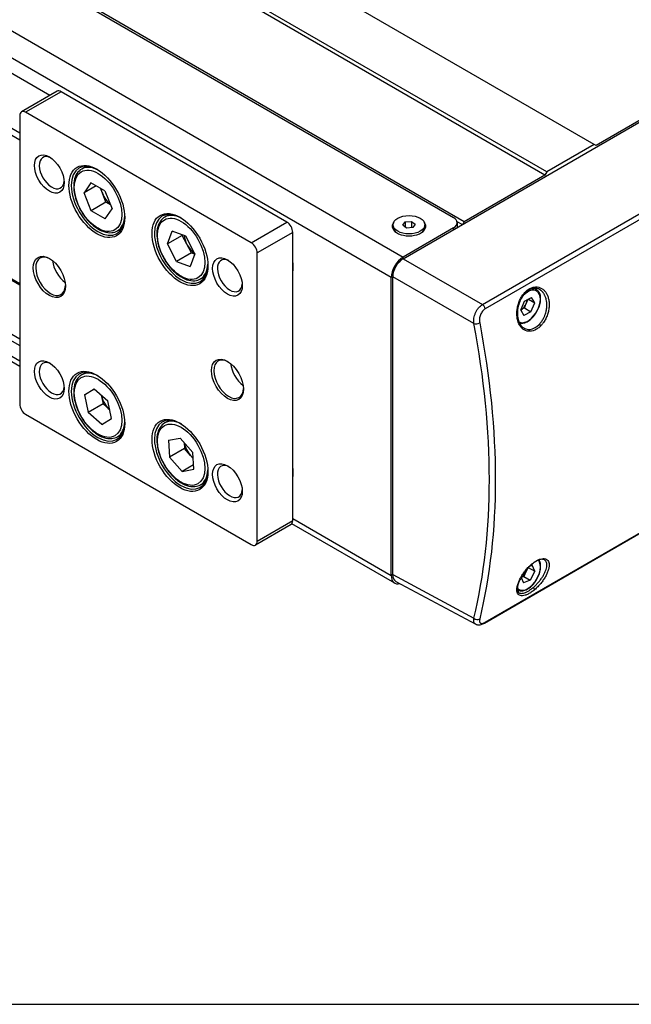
# Model space of a CAD drawing. Header units: inches. Extents: x 0 to 6721, y -3375 to 1330.
# Tile 26 of 198: x 1738 to 1811, y 360 to 477. Entities that reach past the tile are written whole.
import ezdxf

# ---------------------------------------------------------------- set-up
doc = ezdxf.new("R2010")
doc.units = ezdxf.units.IN
doc.header["$MEASUREMENT"] = 0
doc.layers.add('可見 (ISO)', color=7, linetype='Continuous', lineweight=25)
doc.layers.add('窄部可見 (ISO)', color=7, linetype='Continuous', lineweight=25)

msp = doc.modelspace()

# ---------------------------------------------------------------- linework, layer by layer
msp.add_line((1139.383, 360.298), (1939.424, 360.298))
at = {"layer": '可見 (ISO)'}
for p, q in [((1806.864, 462.61), (1686.656, 532.012)), ((1801.208, 459.344), (1680.999, 528.746)), ((1800.995, 458.976), (1680.787, 528.379)), ((1791.379, 453.424), (1671.171, 522.826)), ((1672.019, 522.092), (1790.106, 453.914)), ((1784.095, 449.015), (1842.043, 482.471)), ((1836.335, 479.38), (1807.077, 462.487)), ((1742.027, 468.445), (1731.77, 474.367)), ((1742.881, 468.938), (1738.638, 466.488)), ((1770.251, 453.375), (1743.381, 468.888)), ((1731.77, 467.019), (1738.431, 463.173)), ((1732.477, 467.427), (1738.431, 463.989)), ((1766.008, 450.925), (1739.138, 466.439)), ((1738.431, 466.031), (1738.431, 431.738)), ((1806.864, 462.61), (1801.208, 459.344)), ((1807.077, 462.487), (1806.864, 462.61)), ((1746.379, 460.014), (1745.817, 459.689)), ((1801.208, 459.344), (1800.995, 458.976)), ((1800.995, 458.976), (1791.379, 453.424)), ((1738.431, 436.205), (1701.667, 457.431)), ((1746.922, 458.054), (1746.098, 456.857)), ((1747.551, 457.696), (1746.098, 456.857)), ((1748.589, 457.103), (1746.922, 458.054)), ((1748.287, 456.803), (1748.048, 457.412)), ((1748.589, 457.103), (1749.432, 454.956)), ((1746.94, 454.709), (1746.098, 456.857)), ((1748.708, 455.729), (1748.287, 456.803)), ((1748.708, 455.729), (1746.94, 454.709)), ((1748.608, 453.758), (1746.94, 454.709)), ((1748.608, 453.758), (1749.432, 454.956)), ((1749.25, 455.421), (1748.708, 455.729)), ((1756.279, 454.298), (1755.716, 453.973)), ((1784.347, 453.401), (1785.091, 453.457)), ((1785.091, 453.457), (1785.091, 452.7)), ((1785.091, 453.457), (1785.547, 453.113)), ((1791.131, 453.077), (1790.53, 453.424)), ((1791.379, 453.424), (1791.202, 453.118)), ((1750.629, 452.652), (1750.067, 452.328)), ((1756.027, 450.774), (1756.574, 452.277)), ((1758.212, 451.693), (1756.574, 452.277)), ((1782.903, 452.812), (1782.903, 453.057)), ((1784.058, 453.001), (1784.347, 453.401)), ((1784.514, 452.657), (1784.058, 453.001)), ((1790.106, 452.689), (1784.096, 449.219)), ((1784.347, 453.401), (1784.347, 452.783)), ((1785.259, 452.713), (1784.514, 452.657)), ((1785.547, 453.113), (1785.259, 452.713)), ((1786.703, 452.812), (1786.703, 453.057)), ((1790.545, 453.302), (1790.545, 452.739)), ((1790.545, 452.844), (1790.636, 452.791)), ((1757.795, 451.794), (1756.027, 450.774)), ((1757.795, 451.794), (1757.81, 451.836)), ((1758.34, 450.751), (1757.795, 451.794)), ((1759.302, 449.607), (1758.212, 451.693)), ((1770.958, 417.857), (1770.958, 452.15)), ((1738.431, 445.863), (1730.832, 450.251)), ((1757.117, 448.688), (1756.027, 450.774)), ((1758.885, 449.708), (1758.34, 450.751)), ((1738.431, 446.026), (1731.77, 449.872)), ((1758.885, 449.708), (1757.117, 448.688)), ((1759.302, 449.607), (1758.755, 448.105)), ((1758.885, 449.708), (1759.287, 449.565)), ((1766.715, 415.408), (1766.715, 449.701)), ((1757.117, 448.688), (1758.755, 448.105)), ((1760.529, 446.937), (1759.966, 446.612)), ((1782.681, 411.334), (1782.681, 446.77)), ((1782.858, 411.436), (1782.858, 446.872)), ((1799.529, 445.601), (1799.53, 445.601)), ((1799.71, 445.497), (1799.981, 445.34)), ((1798.562, 443.976), (1799.395, 444.412)), ((1798.776, 443.69), (1798.99, 444.2)), ((1799.02, 444.215), (1799.779, 443.777)), ((1799.779, 443.777), (1799.395, 444.412)), ((1732.477, 442.932), (1738.431, 439.495)), ((1793.425, 443.488), (1793.425, 443.488)), ((1798.111, 442.904), (1798.562, 443.976)), ((1798.111, 442.904), (1798.494, 442.269)), ((1798.133, 442.936), (1798.122, 442.93)), ((1798.55, 443.154), (1798.133, 442.936)), ((1798.55, 443.154), (1798.776, 443.69)), ((1798.55, 443.154), (1799.328, 442.705)), ((1799.328, 442.705), (1799.779, 443.777)), ((1731.77, 442.524), (1738.431, 438.678)), ((1799.328, 442.705), (1798.494, 442.269)), ((1793.693, 438.744), (1793.693, 438.744)), ((1851.502, 438.946), (1793.783, 405.622)), ((1746.379, 435.519), (1745.817, 435.194)), ((1746.15, 432.824), (1747.318, 433.524)), ((1747.336, 433.508), (1746.15, 432.824)), ((1747.318, 433.524), (1748.933, 432.111)), ((1746.15, 432.824), (1746.597, 430.711)), ((1748.138, 432.807), (1748.142, 432.788)), ((1748.142, 432.788), (1748.365, 431.732)), ((1748.365, 431.732), (1746.597, 430.711)), ((1749.16, 431.036), (1748.365, 431.732)), ((1749.379, 429.998), (1748.933, 432.111)), ((1794.623, 431.739), (1794.623, 431.74)), ((1739.138, 430.513), (1766.008, 415)), ((1748.212, 429.298), (1746.597, 430.711)), ((1748.212, 429.298), (1749.379, 429.998)), ((1756.279, 429.803), (1755.716, 429.478)), ((1794.862, 428.882), (1794.862, 428.882)), ((1794.865, 428.83), (1794.866, 428.829)), ((1750.629, 428.158), (1750.067, 427.833)), ((1756.167, 427.407), (1757.551, 427.682)), ((1757.551, 427.682), (1759.049, 425.97)), ((1756.167, 427.407), (1756.28, 425.421)), ((1758.007, 427.161), (1758.048, 426.442)), ((1758.048, 426.442), (1756.28, 425.421)), ((1757.777, 423.71), (1756.28, 425.421)), ((1758.797, 425.586), (1758.048, 426.442)), ((1759.089, 425.251), (1758.797, 425.586)), ((1759.161, 423.984), (1759.049, 425.97)), ((1759.133, 424.492), (1757.777, 423.71)), ((1795.064, 424.198), (1795.064, 424.198)), ((1757.777, 423.71), (1759.161, 423.984)), ((1760.529, 422.442), (1759.966, 422.117)), ((1770.751, 417.4), (1766.508, 414.95)), ((1783.096, 410.418), (1770.851, 417.488)), ((1794.884, 417.145), (1794.885, 417.145)), ((1794.937, 417.961), (1794.937, 417.961)), ((1799.128, 412.415), (1799.128, 412.415)), ((1799.187, 412.438), (1799.468, 412.55)), ((1799.77, 411.826), (1799.468, 412.55)), ((1800.275, 413.216), (1800.275, 413.216)), ((1798.73, 411.748), (1798.469, 411.221)), ((1798.959, 412.208), (1798.73, 411.748)), ((1798.991, 412.276), (1798.991, 412.276)), ((1799.011, 412.264), (1799.77, 411.826)), ((1799.77, 411.826), (1799.246, 410.772)), ((1783.236, 410.626), (1792.747, 405.512)), ((1798.15, 411.096), (1798.421, 410.444)), ((1798.469, 411.221), (1798.151, 411.095)), ((1799.246, 410.772), (1798.421, 410.444)), ((1798.469, 411.221), (1799.246, 410.772)), ((1797.721, 409.605), (1797.731, 409.6))]:
    msp.add_line(p, q, dxfattribs=at)
for centre, major_axis, ratio, start_param, end_param in [((1743.381, 468.072), (-0.5, 0.866), 0.5773503, 5.4977871, 6.2831853), ((1739.138, 465.622), (-0.5, 0.866), 0.5773503, 5.4977871, 7.0685835), ((1742.249, 459.254), (-1.05, 1.819), 0.5773503, 5.5889951, 10.1189682), ((1747.765, 455.906), (-2.25, 3.897), 0.5773503, 5.5197695, 10.1881937), ((1749.533, 456.927), (1.021, -1.768), 0.5773503, 4.1515742, 4.456884), ((1749.533, 456.927), (1.021, -1.768), 0.5773503, 4.456884, 5.2864464), ((1757.664, 450.191), (-2.25, 3.897), 0.5773503, 5.5197695, 10.1881937), ((1789.045, 453.302), (1.5, 0), 0.5773503, 5.4977871, 7.0685835), ((1770.251, 452.558), (0.5, -0.866), 0.5773503, 0.7853982, 2.3561945), ((1784.803, 452.893), (2, 0), 0.5773503, 2.7131824, 6.7115955), ((1784.803, 452.812), (-1.9, 0), 0.5773503, 0, 0.7594169), ((1784.803, 452.812), (1.9, 0), 0.5773503, 5.5237684, 6.2831853), ((1759.432, 451.211), (1.021, -1.768), 0.5773503, 4.0883426, 4.639861), ((1759.432, 451.211), (1.021, -1.768), 0.5773503, 4.639861, 5.3969251), ((1766.008, 450.109), (-0.5, 0.866), 0.5773503, 3.9269908, 5.4977871), ((1742.108, 446.925), (-1.25, 2.165), 0.5773503, 5.5370274, 10.1709359), ((1744.088, 448.068), (1.25, -2.165), 0.5773503, 4.0680584, 5.3567195), ((1763.463, 447.006), (-1.05, 1.819), 0.5773503, 5.5889951, 10.1189682), ((1767.832, 449.872), (-2.25, 3.897), 0.5773503, 3.7389351, 4.1150466), ((1784.096, 447.586), (-1, -1.732), 0.5773503, 3.9269908, 5.4977871), ((1784.096, 447.586), (-0.875, -1.516), 0.5775261, 3.9271431, 5.4976349), ((1798.167, 443.79), (0.511, 0.886), 0.5773503, 4.9275897, 5.4266717), ((1798.167, 443.79), (0.511, 0.886), 0.5773503, 3.8646551, 3.8803921), ((1798.167, 443.79), (0.511, 0.886), 0.5773503, 3.8803921, 4.9275897), ((1763.321, 434.677), (-1.25, 2.165), 0.5773503, 5.5370274, 10.1709359), ((1742.249, 434.759), (-1.05, 1.819), 0.5773503, 5.5889951, 10.1189682), ((1747.765, 431.411), (-2.25, 3.897), 0.5773503, 5.5197695, 10.1881937), ((1765.301, 435.82), (1.25, -2.165), 0.5773503, 4.0680584, 5.3567195), ((1749.533, 432.432), (1.021, -1.768), 0.5773503, 4.1881022, 4.1982833), ((1749.533, 432.432), (1.021, -1.768), 0.5773503, 4.1982833, 5.2366904), ((1739.138, 431.33), (0.5, -0.866), 0.5773503, 3.9269908, 5.4977871), ((1757.664, 425.696), (-2.25, 3.897), 0.5773503, 5.5197695, 10.1881937), ((1759.432, 426.716), (1.021, -1.768), 0.5773503, 4.1633627, 5.0419904), ((1759.432, 426.716), (1.021, -1.768), 0.5773503, 5.0419904, 5.2562569), ((1763.463, 422.511), (-1.05, 1.819), 0.5773503, 5.5889951, 10.1189682), ((1767.832, 425.378), (-2.25, 3.897), 0.5773503, 3.7389351, 4.1150466), ((1770.251, 418.266), (0.5, -0.866), 0.5773503, 0, 0.7853982), ((1766.008, 415.816), (0.5, -0.866), 0.5773503, 5.4977871, 7.0685835), ((1796.329, 413.008), (1.8, 3.118), 0.5773503, 1.5216872, 1.5220584), ((1784.096, 412.15), (-1, -1.732), 0.5773503, 5.4977871, 6.805838), ((1784.096, 412.151), (0.875, 1.516), 0.5771744, 2.3563468, 3.1590406), ((1798.167, 411.946), (0.511, 0.886), 0.5773503, 3.9093978, 4.8201565), ((1798.167, 411.946), (0.511, 0.886), 0.5773503, 4.8201565, 5.1953574), ((1796.329, 413.008), (-1.8, -3.118), 0.5773503, 5.9843937, 5.9846361)]:
    msp.add_ellipse(centre, major_axis=major_axis, ratio=ratio, start_param=start_param, end_param=end_param, dxfattribs=at)
for centre, major_axis in [((1741.967, 459.09), (-1.25, 2.165)), ((1747.623, 455.824), (-2.35, 4.07)), ((1757.523, 450.109), (-2.35, 4.07)), ((1784.803, 453.057), (-1.9, 0)), ((1741.967, 446.843), (-1.35, 2.338)), ((1763.18, 446.843), (-1.25, 2.165)), ((1741.967, 434.596), (-1.25, 2.165)), ((1763.18, 434.596), (-1.35, 2.338)), ((1747.623, 431.33), (-2.35, 4.07)), ((1757.523, 425.614), (-2.35, 4.07)), ((1763.18, 422.348), (-1.25, 2.165))]:
    msp.add_ellipse(centre, major_axis=major_axis, ratio=0.5773503, dxfattribs=at)
msp.add_open_spline([(1738.394, 464.011), (1738.406, 464.043), (1738.419, 464.075), (1738.431, 464.107)], degree=3, dxfattribs=at)
for points, knots in [([(1745.817, 459.689), (1745.589, 459.557), (1745.396, 459.369), (1745.089, 458.894), (1744.98, 458.603), (1744.855, 457.938), (1744.847, 457.559), (1744.934, 456.761), (1745.031, 456.342), (1745.32, 455.509), (1745.511, 455.095), (1745.968, 454.312), (1746.232, 453.943), (1746.812, 453.285), (1747.126, 452.997), (1747.776, 452.529), (1748.112, 452.35), (1748.774, 452.129), (1749.1, 452.085), (1749.643, 452.142), (1749.867, 452.213), (1750.067, 452.328)], [1.3027025, 1.3027025, 1.3027025, 1.3027025, 1.5900073, 1.5900073, 1.8955817, 1.8955817, 2.2223223, 2.2223223, 2.5522345, 2.5522345, 2.880527, 2.880527, 3.2080876, 3.2080876, 3.5364394, 3.5364394, 3.8663875, 3.8663875, 4.1926088, 4.1926088, 4.4442952, 4.4442952, 4.4442952, 4.4442952]), ([(1755.716, 453.973), (1755.489, 453.842), (1755.295, 453.653), (1754.988, 453.179), (1754.879, 452.888), (1754.755, 452.223), (1754.746, 451.844), (1754.834, 451.046), (1754.931, 450.627), (1755.22, 449.793), (1755.411, 449.38), (1755.867, 448.597), (1756.132, 448.228), (1756.711, 447.57), (1757.025, 447.281), (1757.676, 446.813), (1758.012, 446.634), (1758.674, 446.413), (1759, 446.369), (1759.543, 446.426), (1759.767, 446.497), (1759.966, 446.612)], [2.1669231, 2.1669231, 2.1669231, 2.1669231, 2.4542279, 2.4542279, 2.7598022, 2.7598022, 3.0865429, 3.0865429, 3.4164551, 3.4164551, 3.7447476, 3.7447476, 4.0723082, 4.0723082, 4.4006599, 4.4006599, 4.7306081, 4.7306081, 5.0568294, 5.0568294, 5.3085157, 5.3085157, 5.3085157, 5.3085157]), ([(1770.958, 448.497), (1770.959, 448.498), (1770.96, 448.5), (1770.97, 448.511), (1770.978, 448.521), (1770.987, 448.531)], [79.9124865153, 79.9124865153, 79.9124865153, 79.9124865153, 79.9129613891, 79.9129613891, 79.9169865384, 79.9169865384, 79.9169865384, 79.9169865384]), ([(1797.96, 441.352), (1798.016, 441.339), (1798.075, 441.331), (1798.289, 441.32), (1798.451, 441.348), (1798.789, 441.468), (1798.965, 441.565), (1799.307, 441.816), (1799.473, 441.972), (1799.778, 442.326), (1799.917, 442.523), (1800.155, 442.939), (1800.254, 443.159), (1800.402, 443.598), (1800.451, 443.819), (1800.493, 444.24), (1800.486, 444.441), (1800.413, 444.802), (1800.347, 444.963), (1800.178, 445.196), (1800.087, 445.279), (1799.981, 445.34)], [5.1906289, 5.1906289, 5.1906289, 5.1906289, 5.3096746, 5.3096746, 5.6162176, 5.6162176, 5.9427102, 5.9427102, 6.2720554, 6.2720554, 6.5998629, 6.5998629, 6.9269865, 6.9269865, 7.2548607, 7.2548607, 7.584249, 7.584249, 7.9101844, 7.9101844, 8.1623797, 8.1623797, 8.1623797, 8.1623797]), ([(1800.339, 445.362), (1800.172, 445.454), (1799.986, 445.502), (1799.6, 445.499), (1799.395, 445.449), (1799.011, 445.258), (1798.827, 445.124), (1798.638, 444.935), (1798.618, 444.914), (1798.597, 444.892)], [0, 0, 0, 0, 0.08851415, 0.08851415, 0.17605364, 0.17605364, 0.25659494, 0.25659494, 0.26663963, 0.26663963, 0.26663963, 0.26663963]), ([(1798.597, 444.892), (1798.438, 444.721), (1798.291, 444.515), (1798.108, 444.183), (1798.053, 444.067), (1797.99, 443.918), (1797.978, 443.887), (1797.93, 443.763), (1797.897, 443.668), (1797.791, 443.307), (1797.74, 443.032), (1797.703, 442.499), (1797.715, 442.234), (1797.798, 441.752), (1797.87, 441.528), (1798.062, 441.152), (1798.182, 440.996), (1798.365, 440.84), (1798.414, 440.805), (1798.464, 440.775)], [0, 0, 0, 0, 0.07826476, 0.07826476, 0.11700972, 0.11700972, 0.12704305, 0.12704305, 0.15718977, 0.15718977, 0.23976671, 0.23976671, 0.32266719, 0.32266719, 0.40573015, 0.40573015, 0.48834607, 0.48834607, 0.51668886, 0.51668886, 0.51668886, 0.51668886]), ([(1745.817, 435.194), (1745.589, 435.063), (1745.396, 434.874), (1745.089, 434.399), (1744.98, 434.108), (1744.855, 433.443), (1744.847, 433.064), (1744.934, 432.266), (1745.031, 431.847), (1745.32, 431.014), (1745.511, 430.6), (1745.968, 429.817), (1746.232, 429.448), (1746.812, 428.79), (1747.126, 428.502), (1747.776, 428.034), (1748.112, 427.855), (1748.774, 427.634), (1749.1, 427.59), (1749.643, 427.647), (1749.867, 427.718), (1750.067, 427.833)], [3.6556984, 3.6556984, 3.6556984, 3.6556984, 3.9430032, 3.9430032, 4.2485775, 4.2485775, 4.5753182, 4.5753182, 4.9052304, 4.9052304, 5.2335229, 5.2335229, 5.5610835, 5.5610835, 5.8894353, 5.8894353, 6.2193834, 6.2193834, 6.5456047, 6.5456047, 6.797291, 6.797291, 6.797291, 6.797291]), ([(1755.716, 429.478), (1755.489, 429.347), (1755.295, 429.159), (1754.988, 428.684), (1754.879, 428.393), (1754.755, 427.728), (1754.746, 427.349), (1754.834, 426.551), (1754.931, 426.132), (1755.22, 425.299), (1755.411, 424.885), (1755.867, 424.102), (1756.132, 423.733), (1756.711, 423.075), (1757.025, 422.786), (1757.676, 422.318), (1758.012, 422.14), (1758.674, 421.918), (1759, 421.874), (1759.543, 421.931), (1759.767, 422.002), (1759.966, 422.117)], [3.8591888, 3.8591888, 3.8591888, 3.8591888, 4.1464936, 4.1464936, 4.452068, 4.452068, 4.7788086, 4.7788086, 5.1087208, 5.1087208, 5.4370133, 5.4370133, 5.7645739, 5.7645739, 6.0929257, 6.0929257, 6.4228738, 6.4228738, 6.7490951, 6.7490951, 7.0007815, 7.0007815, 7.0007815, 7.0007815]), ([(1799.334, 412.572), (1799.145, 412.407), (1798.957, 412.216), (1798.7, 411.912), (1798.617, 411.808), (1798.519, 411.674), (1798.499, 411.647), (1798.465, 411.599), (1798.45, 411.578), (1798.393, 411.495), (1798.352, 411.432), (1798.191, 411.179), (1798.085, 410.985), (1797.895, 410.575), (1797.816, 410.356), (1797.723, 409.97), (1797.706, 409.797), (1797.725, 409.527), (1797.76, 409.427), (1797.832, 409.325), (1797.861, 409.297), (1797.898, 409.275)], [0, 0, 0, 0, 0.07997033, 0.07997033, 0.11968077, 0.11968077, 0.12986924, 0.12986924, 0.13750993, 0.13750993, 0.16045213, 0.16045213, 0.2298279, 0.2298279, 0.31318679, 0.31318679, 0.39525362, 0.39525362, 0.47508301, 0.47508301, 0.52119729, 0.52119729, 0.52119729, 0.52119729]), ([(1797.731, 409.6), (1797.852, 409.53), (1797.99, 409.491), (1798.289, 409.477), (1798.451, 409.505), (1798.789, 409.625), (1798.965, 409.721), (1799.307, 409.973), (1799.473, 410.129), (1799.778, 410.482), (1799.917, 410.68), (1800.155, 411.096), (1800.254, 411.315), (1800.402, 411.755), (1800.451, 411.975), (1800.493, 412.397), (1800.486, 412.598), (1800.42, 412.926), (1800.37, 413.06), (1800.301, 413.175)], [1.9866276, 1.9866276, 1.9866276, 1.9866276, 2.2755151, 2.2755151, 2.5820582, 2.5820582, 2.9085507, 2.9085507, 3.2378959, 3.2378959, 3.5657035, 3.5657035, 3.892827, 3.892827, 4.2207012, 4.2207012, 4.5500895, 4.5500895, 4.8162958, 4.8162958, 4.8162958, 4.8162958]), ([(1800.934, 413.192), (1800.884, 413.219), (1800.822, 413.239), (1800.681, 413.252), (1800.605, 413.249), (1800.379, 413.209), (1800.213, 413.151), (1799.869, 412.975), (1799.687, 412.857), (1799.449, 412.67), (1799.391, 412.622), (1799.334, 412.572)], [0, 0, 0, 0, 0.0533449, 0.0533449, 0.10003309, 0.10003309, 0.17754831, 0.17754831, 0.25318621, 0.25318621, 0.27753635, 0.27753635, 0.27753635, 0.27753635]), ([(1793.783, 405.622), (1793.639, 405.539), (1793.494, 405.477), (1793.269, 405.427), (1793.189, 405.418), (1792.987, 405.422), (1792.859, 405.451), (1792.747, 405.512)], [0, 0, 0, 0, 0.05644081, 0.05644081, 0.08609514, 0.08609514, 0.13213572, 0.13213572, 0.13213572, 0.13213572])]:
    msp.add_open_spline(points, degree=3, knots=knots, dxfattribs=at)
at = {"layer": '窄部可見 (ISO)'}
for p, q in [((1663.887, 518.621), (1784.096, 449.219)), ((1782.681, 446.77), (1662.473, 516.172)), ((1793.539, 443.563), (1851.163, 476.832)), ((1851.499, 476.331), (1793.876, 443.062)), ((1743.381, 468.888), (1739.138, 466.439)), ((1701.774, 458.046), (1738.431, 436.882)), ((1766.008, 450.925), (1770.251, 453.375)), ((1790.106, 452.485), (1790.106, 452.689)), ((1770.958, 452.15), (1766.715, 449.701)), ((1784.095, 449.015), (1793.539, 443.563)), ((1784.096, 449.015), (1784.096, 449.219)), ((1782.858, 446.872), (1782.681, 446.77)), ((1792.528, 441.289), (1782.858, 446.872)), ((1793.876, 405.755), (1851.499, 439.024)), ((1766.715, 415.408), (1770.958, 417.857)), ((1770.958, 418.102), (1782.681, 411.334)), ((1794.868, 416.911), (1794.868, 416.912)), ((1782.858, 411.436), (1782.681, 411.334)), ((1782.858, 411.436), (1792.528, 406.236))]:
    msp.add_line(p, q, dxfattribs=at)
for centre in [(1747.765, 455.906), (1757.664, 450.191), (1747.765, 431.411), (1757.664, 425.696)]:
    msp.add_ellipse(centre, major_axis=(2, -3.464), ratio=0.5773503, dxfattribs=at)
for centre, major_axis, ratio, start_param, end_param in [((1747.942, 456.008), (-2.125, 3.681), 0.5773503, 5.5494186, 6.2831853), ((1747.942, 456.008), (2.125, -3.681), 0.5773503, 0, 0.7337667), ((1757.841, 450.293), (-2.125, 3.681), 0.5773503, 5.5494186, 6.2831853), ((1757.841, 450.293), (2.125, -3.681), 0.5773503, 0, 0.7337667), ((1798.945, 443.34), (-1.063, -1.84), 0.5773503, 0.0135759, 4.3222473), ((1798.856, 443.392), (1.125, 1.949), 0.5773503, 0, 0.4438331), ((1798.451, 445.028), (0.146, -0.136), 0.4179688, 6.283185, 7.1620979), ((1793.533, 443.158), (0.25, -0.433), 0.5773503, 1.0377487, 2.3387412), ((1792.875, 441.497), (0.491, 0.094), 0.4272423, 3.8486668, 5.4025024), ((1799.073, 444.531), (0.085, 3.933), 0.6082006, 3.4943923, 3.7293406), ((1800.369, 441.1), (0.144, -0.139), 0.4080356, 0.8313649, 2.2066883), ((1747.942, 431.513), (-2.125, 3.681), 0.5773503, 5.5494186, 6.2831853), ((1747.942, 431.513), (2.125, -3.681), 0.5773503, 0, 0.7337667), ((1757.841, 425.798), (-2.125, 3.681), 0.5773503, 5.5494186, 6.2831853), ((1757.841, 425.798), (2.125, -3.681), 0.5773503, 0, 0.7337667), ((1798.945, 411.497), (-1.063, -1.84), 0.5773503, 6.1089232, 9.1921408), ((1799.202, 412.723), (0.131, -0.151), 0.3285448, 0, 0.5086415), ((1798.945, 411.497), (1.062, 1.84), 0.5773503, 6.0861777, 6.0862346), ((1798.856, 411.548), (-1.125, -1.949), 0.5773503, 6.2740921, 6.2831853), ((1799.618, 409.751), (0.129, -0.153), 0.3173668, 0.4601921, 2.2440645), ((1792.875, 406.443), (0.486, -0.118), 0.6948638, 4.0972996, 5.6511352), ((1793.533, 406.055), (0.25, -0.433), 0.5773503, 0, 0.5330476)]:
    msp.add_ellipse(centre, major_axis=major_axis, ratio=ratio, start_param=start_param, end_param=end_param, dxfattribs=at)
for points, knots in [([(1798.588, 444.988), (1798.697, 445.105), (1798.812, 445.209), (1798.933, 445.298), (1799.053, 445.387), (1799.179, 445.461), (1799.305, 445.518), (1799.432, 445.575), (1799.559, 445.615), (1799.687, 445.638), (1799.814, 445.661), (1799.943, 445.666), (1800.066, 445.654), (1800.312, 445.63), (1800.546, 445.536), (1800.746, 445.383), (1800.847, 445.306), (1800.94, 445.214), (1801.023, 445.109), (1801.107, 445.004), (1801.179, 444.887), (1801.242, 444.758), (1801.305, 444.63), (1801.357, 444.489), (1801.397, 444.342), (1801.437, 444.195), (1801.465, 444.04), (1801.481, 443.878), (1801.497, 443.716), (1801.5, 443.549), (1801.491, 443.381), (1801.482, 443.212), (1801.461, 443.041), (1801.427, 442.869), (1801.393, 442.696), (1801.347, 442.527), (1801.29, 442.362), (1801.233, 442.196), (1801.164, 442.032), (1801.086, 441.876), (1801.007, 441.72), (1800.919, 441.573), (1800.823, 441.434), (1800.799, 441.4), (1800.774, 441.366), (1800.749, 441.332), (1800.711, 441.282), (1800.672, 441.233), (1800.631, 441.186), (1800.591, 441.139), (1800.55, 441.093), (1800.508, 441.05)], [0.0164739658, 0.0164739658, 0.0164739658, 0.0164739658, 0.0170020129, 0.0170020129, 0.0170020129, 0.0175308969, 0.0175308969, 0.0175308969, 0.0180625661, 0.0180625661, 0.0180625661, 0.0185943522, 0.0185943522, 0.0185943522, 0.0196585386, 0.0196585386, 0.0196585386, 0.020190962, 0.020190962, 0.020190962, 0.0207235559, 0.0207235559, 0.0207235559, 0.0212562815, 0.0212562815, 0.0212562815, 0.0217890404, 0.0217890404, 0.0217890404, 0.0223217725, 0.0223217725, 0.0223217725, 0.022854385, 0.022854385, 0.022854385, 0.0233868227, 0.0233868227, 0.0233868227, 0.0239190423, 0.0239190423, 0.0239190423, 0.0244510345, 0.0244510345, 0.0244510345, 0.0245839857, 0.0245839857, 0.0245839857, 0.0247834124, 0.0247834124, 0.0247834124, 0.0249828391, 0.0249828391, 0.0249828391, 0.0249828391]), ([(1800.329, 441.229), (1800.422, 441.327), (1800.511, 441.435), (1800.592, 441.549), (1800.674, 441.664), (1800.748, 441.785), (1800.816, 441.913), (1800.83, 441.94), (1800.844, 441.968), (1800.858, 441.995), (1800.909, 442.099), (1800.956, 442.206), (1800.997, 442.314), (1801.013, 442.358), (1801.029, 442.402), (1801.043, 442.446), (1801.075, 442.541), (1801.102, 442.637), (1801.126, 442.734), (1801.141, 442.794), (1801.154, 442.856), (1801.165, 442.917), (1801.18, 443), (1801.193, 443.083), (1801.202, 443.165), (1801.21, 443.241), (1801.216, 443.317), (1801.219, 443.393), (1801.222, 443.458), (1801.223, 443.524), (1801.221, 443.589), (1801.22, 443.678), (1801.214, 443.768), (1801.204, 443.856), (1801.199, 443.904), (1801.192, 443.952), (1801.185, 443.998), (1801.168, 444.098), (1801.147, 444.194), (1801.121, 444.286), (1801.112, 444.317), (1801.103, 444.347), (1801.093, 444.377), (1801.059, 444.481), (1801.018, 444.581), (1800.972, 444.674), (1800.964, 444.689), (1800.956, 444.704), (1800.949, 444.718), (1800.894, 444.821), (1800.833, 444.915), (1800.764, 445), (1800.761, 445.003), (1800.759, 445.006), (1800.757, 445.008), (1800.686, 445.096), (1800.606, 445.174), (1800.522, 445.241), (1800.516, 445.246), (1800.509, 445.251), (1800.502, 445.256), (1800.45, 445.296), (1800.396, 445.331), (1800.339, 445.362)], [0.0083603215, 0.0083603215, 0.0083603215, 0.0083603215, 0.008803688, 0.008803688, 0.008803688, 0.0092470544, 0.0092470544, 0.0092470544, 0.0093409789, 0.0093409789, 0.0093409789, 0.0096904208, 0.0096904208, 0.0096904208, 0.0098317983, 0.0098317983, 0.0098317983, 0.0101337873, 0.0101337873, 0.0101337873, 0.0103228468, 0.0103228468, 0.0103228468, 0.0105771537, 0.0105771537, 0.0105771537, 0.0108143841, 0.0108143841, 0.0108143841, 0.0110205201, 0.0110205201, 0.0110205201, 0.0113061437, 0.0113061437, 0.0113061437, 0.0114638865, 0.0114638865, 0.0114638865, 0.0117976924, 0.0117976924, 0.0117976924, 0.011907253, 0.011907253, 0.011907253, 0.012289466, 0.012289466, 0.012289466, 0.0123506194, 0.0123506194, 0.0123506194, 0.012781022, 0.012781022, 0.012781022, 0.0127939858, 0.0127939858, 0.0127939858, 0.0132373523, 0.0132373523, 0.0132373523, 0.0132723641, 0.0132723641, 0.0132723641, 0.0135443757, 0.0135443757, 0.0135443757, 0.0135443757]), ([(1800.508, 441.05), (1800.397, 440.933), (1800.278, 440.829), (1800.036, 440.652), (1799.912, 440.579), (1799.532, 440.407), (1799.277, 440.358), (1798.913, 440.39), (1798.798, 440.418), (1798.576, 440.505), (1798.47, 440.567), (1798.277, 440.718), (1798.188, 440.808), (1798.028, 441.016), (1797.957, 441.134), (1797.777, 441.517), (1797.699, 441.82), (1797.651, 442.303), (1797.647, 442.471), (1797.662, 442.812), (1797.681, 442.982), (1797.743, 443.325), (1797.786, 443.499), (1797.892, 443.833), (1797.956, 443.996), (1798.106, 444.311), (1798.191, 444.462), (1798.377, 444.741), (1798.478, 444.87), (1798.588, 444.988)], [0.0079587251, 0.0079587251, 0.0079587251, 0.0079587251, 0.0084909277, 0.0084909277, 0.0090231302, 0.0090231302, 0.0100875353, 0.0100875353, 0.0106197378, 0.0106197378, 0.0111519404, 0.0111519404, 0.0116841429, 0.0116841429, 0.0122163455, 0.0122163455, 0.0132807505, 0.0132807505, 0.0138129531, 0.0138129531, 0.0143451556, 0.0143451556, 0.0148773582, 0.0148773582, 0.0154095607, 0.0154095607, 0.0159417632, 0.0159417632, 0.0164739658, 0.0164739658, 0.0164739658, 0.0164739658]), ([(1792.528, 441.289), (1792.514, 441.391), (1792.508, 441.495), (1792.512, 441.71), (1792.521, 441.821), (1792.556, 442.044), (1792.581, 442.155), (1792.645, 442.375), (1792.685, 442.486), (1792.778, 442.696), (1792.83, 442.797), (1792.947, 442.99), (1793.013, 443.081), (1793.219, 443.33), (1793.375, 443.467), (1793.539, 443.563)], [0, 0, 0, 0, 0.0003444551, 0.0003444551, 0.0006889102, 0.0006889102, 0.0010333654, 0.0010333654, 0.0013778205, 0.0013778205, 0.0017222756, 0.0017222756, 0.0020667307, 0.0020667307, 0.002755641, 0.002755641, 0.002755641, 0.002755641]), ([(1793.876, 443.062), (1793.757, 442.994), (1793.645, 442.894), (1793.55, 442.772), (1793.502, 442.712), (1793.458, 442.644), (1793.418, 442.573), (1793.379, 442.503), (1793.344, 442.429), (1793.315, 442.351), (1793.285, 442.274), (1793.26, 442.193), (1793.241, 442.112), (1793.222, 442.031), (1793.208, 441.95), (1793.2, 441.868), (1793.184, 441.704), (1793.19, 441.544), (1793.219, 441.395)], [0, 0, 0, 0, 0.0005013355, 0.0005013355, 0.0005013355, 0.0007522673, 0.0007522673, 0.0007522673, 0.0010034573, 0.0010034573, 0.0010034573, 0.0012549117, 0.0012549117, 0.0012549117, 0.0015065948, 0.0015065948, 0.0015065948, 0.0020104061, 0.0020104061, 0.0020104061, 0.0020104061]), ([(1792.528, 406.236), (1793.754, 411.284), (1794.376, 416.835), (1794.376, 428.63), (1793.754, 434.874), (1792.528, 441.289)], [2.90346211, 2.90346211, 2.90346211, 2.90346211, 3.14159265, 3.14159265, 3.3797232, 3.3797232, 3.3797232, 3.3797232]), ([(1793.219, 441.395), (1794.452, 434.944), (1795.077, 428.666), (1795.077, 422.736), (1795.077, 416.806), (1794.452, 411.225), (1793.219, 406.149)], [2.90346211, 2.90346211, 2.90346211, 2.90346211, 3.14159265, 3.14159265, 3.14159265, 3.3797232, 3.3797232, 3.3797232, 3.3797232]), ([(1798.464, 440.775), (1798.505, 440.75), (1798.548, 440.728), (1798.683, 440.666), (1798.779, 440.637), (1798.978, 440.605), (1799.083, 440.601), (1799.291, 440.62), (1799.397, 440.643), (1799.609, 440.714), (1799.717, 440.762), (1799.82, 440.822)], [0.0056210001, 0.0056210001, 0.0056210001, 0.0056210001, 0.0058288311, 0.0058288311, 0.0062723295, 0.0062723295, 0.0067158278, 0.0067158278, 0.0071593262, 0.0071593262, 0.0076028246, 0.0076028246, 0.0076028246, 0.0076028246]), ([(1799.755, 409.632), (1799.627, 409.524), (1799.497, 409.424), (1799.243, 409.251), (1799.118, 409.176), (1798.874, 409.051), (1798.755, 409.002), (1798.534, 408.932), (1798.429, 408.91), (1798.235, 408.897), (1798.148, 408.905), (1797.993, 408.948), (1797.924, 408.984), (1797.81, 409.082), (1797.764, 409.144), (1797.694, 409.292), (1797.671, 409.379), (1797.637, 409.667), (1797.661, 409.903), (1797.765, 410.291), (1797.811, 410.428), (1797.925, 410.709), (1797.991, 410.851), (1798.144, 411.141), (1798.232, 411.289), (1798.42, 411.577), (1798.521, 411.719), (1798.739, 411.996), (1798.855, 412.131), (1799.092, 412.383), (1799.215, 412.502), (1799.341, 412.612)], [0.0079259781, 0.0079259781, 0.0079259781, 0.0079259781, 0.0084583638, 0.0084583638, 0.0089907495, 0.0089907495, 0.0095231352, 0.0095231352, 0.0100555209, 0.0100555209, 0.0105879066, 0.0105879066, 0.0111202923, 0.0111202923, 0.011652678, 0.011652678, 0.0121850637, 0.0121850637, 0.0132498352, 0.0132498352, 0.0137822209, 0.0137822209, 0.0143146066, 0.0143146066, 0.0148469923, 0.0148469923, 0.015379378, 0.015379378, 0.0159117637, 0.0159117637, 0.0164441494, 0.0164441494, 0.0164441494, 0.0164441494]), ([(1799.341, 412.612), (1799.467, 412.722), (1799.593, 412.82), (1799.719, 412.908), (1799.846, 412.996), (1799.972, 413.072), (1800.094, 413.133), (1800.217, 413.196), (1800.334, 413.244), (1800.448, 413.278), (1800.561, 413.312), (1800.67, 413.332), (1800.769, 413.337), (1800.968, 413.347), (1801.136, 413.297), (1801.258, 413.195), (1801.319, 413.143), (1801.37, 413.078), (1801.408, 413.001), (1801.446, 412.925), (1801.471, 412.837), (1801.485, 412.739), (1801.498, 412.641), (1801.499, 412.531), (1801.488, 412.415), (1801.477, 412.299), (1801.453, 412.176), (1801.417, 412.046), (1801.381, 411.915), (1801.333, 411.779), (1801.275, 411.641), (1801.216, 411.503), (1801.147, 411.361), (1801.066, 411.218), (1800.986, 411.074), (1800.897, 410.931), (1800.8, 410.79), (1800.703, 410.649), (1800.596, 410.508), (1800.484, 410.372), (1800.371, 410.236), (1800.254, 410.107), (1800.133, 409.983), (1800.011, 409.859), (1799.883, 409.74), (1799.755, 409.632)], [0.0164441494, 0.0164441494, 0.0164441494, 0.0164441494, 0.0169728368, 0.0169728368, 0.0169728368, 0.0175018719, 0.0175018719, 0.0175018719, 0.0180337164, 0.0180337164, 0.0180337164, 0.0185656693, 0.0185656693, 0.0185656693, 0.0196301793, 0.0196301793, 0.0196301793, 0.0201627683, 0.0201627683, 0.0201627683, 0.0206955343, 0.0206955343, 0.0206955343, 0.0212284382, 0.0212284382, 0.0212284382, 0.0217613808, 0.0217613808, 0.0217613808, 0.0222943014, 0.0222943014, 0.0222943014, 0.0228271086, 0.0228271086, 0.0228271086, 0.0233597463, 0.0233597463, 0.0233597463, 0.023892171, 0.023892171, 0.023892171, 0.0244243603, 0.0244243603, 0.0244243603, 0.0249563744, 0.0249563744, 0.0249563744, 0.0249563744]), ([(1799.575, 409.878), (1799.682, 409.967), (1799.789, 410.065), (1799.996, 410.267), (1800.095, 410.373), (1800.287, 410.593), (1800.381, 410.708), (1800.554, 410.939), (1800.634, 411.055), (1800.782, 411.289), (1800.85, 411.408), (1800.969, 411.64), (1801.02, 411.754), (1801.107, 411.976), (1801.142, 412.086), (1801.193, 412.292), (1801.21, 412.391), (1801.225, 412.576), (1801.223, 412.664), (1801.201, 412.822), (1801.18, 412.893), (1801.121, 413.019), (1801.082, 413.074), (1801.005, 413.147), (1800.971, 413.172), (1800.934, 413.192)], [0.0083867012, 0.0083867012, 0.0083867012, 0.0083867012, 0.0088272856, 0.0088272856, 0.00926787, 0.00926787, 0.0097084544, 0.0097084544, 0.0101490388, 0.0101490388, 0.0105896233, 0.0105896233, 0.0110302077, 0.0110302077, 0.0114707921, 0.0114707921, 0.0119113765, 0.0119113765, 0.0123519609, 0.0123519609, 0.0127925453, 0.0127925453, 0.0132331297, 0.0132331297, 0.0135153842, 0.0135153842, 0.0135153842, 0.0135153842]), ([(1797.898, 409.275), (1797.923, 409.26), (1797.949, 409.247), (1798.037, 409.214), (1798.104, 409.202), (1798.253, 409.199), (1798.335, 409.209), (1798.509, 409.248), (1798.6, 409.278), (1798.794, 409.359), (1798.896, 409.41), (1798.999, 409.469)], [0.005619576, 0.005619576, 0.005619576, 0.005619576, 0.0058273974, 0.0058273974, 0.0062680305, 0.0062680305, 0.0067086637, 0.0067086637, 0.0071492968, 0.0071492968, 0.00758993, 0.00758993, 0.00758993, 0.00758993]), ([(1798.999, 409.469), (1799.093, 409.523), (1799.188, 409.584), (1799.381, 409.721), (1799.479, 409.797), (1799.575, 409.878)], [0.00758992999, 0.00758992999, 0.00758992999, 0.00758992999, 0.00798831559, 0.00798831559, 0.00838670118, 0.00838670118, 0.00838670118, 0.00838670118]), ([(1792.747, 405.512), (1792.742, 405.514), (1792.737, 405.517), (1792.732, 405.52), (1792.639, 405.576), (1792.573, 405.669), (1792.539, 405.79), (1792.521, 405.851), (1792.512, 405.92), (1792.51, 405.995), (1792.508, 406.07), (1792.514, 406.15), (1792.528, 406.236)], [0.0013410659, 0.0013410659, 0.0013410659, 0.0013410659, 0.0013784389, 0.0013784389, 0.0013784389, 0.0020676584, 0.0020676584, 0.0020676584, 0.0024122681, 0.0024122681, 0.0024122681, 0.0027568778, 0.0027568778, 0.0027568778, 0.0027568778]), ([(1793.219, 406.149), (1793.19, 406.031), (1793.184, 405.928), (1793.2, 405.845), (1793.216, 405.762), (1793.255, 405.698), (1793.314, 405.661), (1793.344, 405.642), (1793.38, 405.63), (1793.419, 405.624), (1793.459, 405.619), (1793.502, 405.62), (1793.55, 405.628), (1793.598, 405.636), (1793.65, 405.651), (1793.705, 405.672), (1793.759, 405.693), (1793.816, 405.721), (1793.876, 405.755)], [0, 0, 0, 0, 0.0005003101, 0.0005003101, 0.0005003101, 0.0010006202, 0.0010006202, 0.0010006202, 0.0012523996, 0.0012523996, 0.0012523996, 0.0015009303, 0.0015009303, 0.0015009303, 0.0017510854, 0.0017510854, 0.0017510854, 0.0020012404, 0.0020012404, 0.0020012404, 0.0020012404])]:
    msp.add_open_spline(points, degree=3, knots=knots, dxfattribs=at)

doc.saveas('drawing.dxf')
